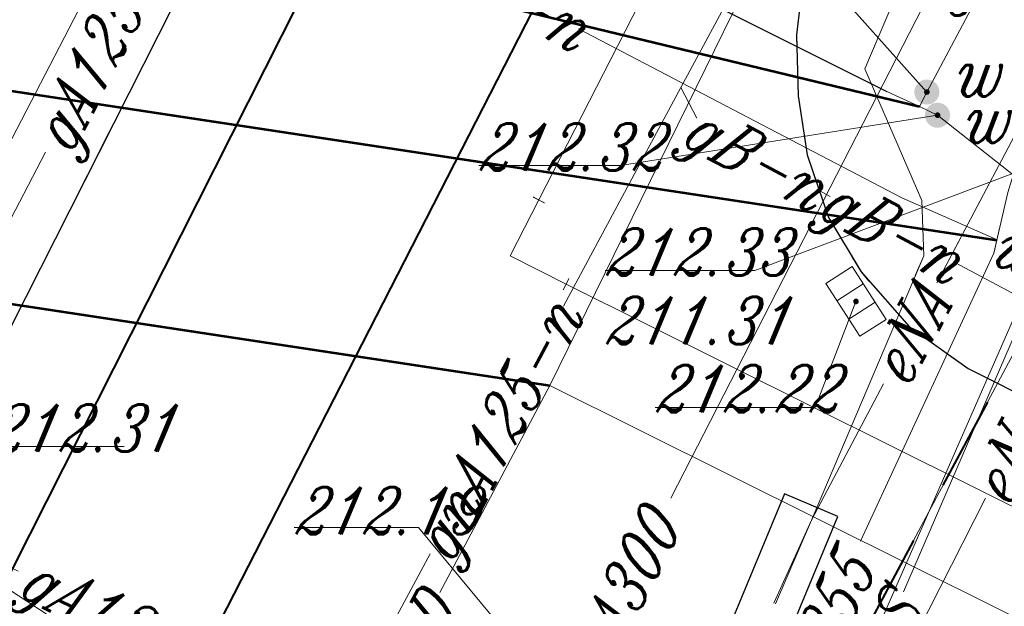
# Model space of a CAD drawing. Header units: millimetres. Extents: x -368 to -158, y 9368 to 9578.
# Tile 8 of 48: x -322 to -307, y 9508 to 9517. Entities that reach past the tile are written whole.
import ezdxf
from ezdxf.enums import TextEntityAlignment as Align

# ---------------------------------------------------------------- set-up
doc = ezdxf.new("R2010")
doc.units = ezdxf.units.MM
doc.linetypes.add('Rakowicka 531_1 wstępna wersja$0$KTCR02-500', pattern=[1.5, 1, -0.5])
doc.linetypes.add('Rakowicka 531_1 wstępna wersja$0$KTJZ01-500', pattern=[2, 1.5, -0.5])
for name, color, linetype, lineweight in [('-- CO_z', 51, 'Continuous', 9), ('Rakowicka 531_1 wstępna wersja$0$EGBD03', 250, 'Continuous', 0), ('Rakowicka 531_1 wstępna wersja$0$EPGPO_216', 7, 'Continuous', 0), ('Rakowicka 531_1 wstępna wersja$0$KTCR02', 250, 'Continuous', 0), ('Rakowicka 531_1 wstępna wersja$0$KTJZ01', 250, 'Continuous', 0), ('Rakowicka 531_1 wstępna wersja$0$KTKR01', 250, 'Continuous', 0), ('Rakowicka 531_1 wstępna wersja$0$KTTR03', 250, 'Continuous', 0), ('Rakowicka 531_1 wstępna wersja$0$SUOP03_13', 250, 'Continuous', 0), ('Rakowicka 531_1 wstępna wersja$0$SUOP03_18', 250, 'Continuous', 0), ('Rakowicka 531_1 wstępna wersja$0$SUPE_01', 250, 'Continuous', 0), ('Rakowicka 531_1 wstępna wersja$0$SUPG_01', 250, 'Continuous', 0), ('Rakowicka 531_1 wstępna wersja$0$SUPK_01', 250, 'Continuous', 0), ('Rakowicka 531_1 wstępna wersja$0$SUPW_01', 250, 'Continuous', 0), ('Rakowicka 531_1 wstępna wersja$0$SUUS05', 250, 'Continuous', 0), ('Rakowicka 531_1 wstępna wersja$0$SUUS15_05_K', 250, 'Continuous', 0), ('Rakowicka 531_1 wstępna wersja$0$SUUS15_7a_T', 250, 'Continuous', 0), ('Rakowicka 531_1 wstępna wersja$0$SUUS25_G', 250, 'Continuous', 0), ('Rakowicka 531_1 wstępna wersja$0$SUUS25_W', 250, 'Continuous', 0)]:
    doc.layers.add(name, color=color, linetype=linetype, lineweight=lineweight)
doc.layers.add('-- RAMKA', color=11, linetype='Continuous')
doc.layers.add('Rakowicka 531_1 wstępna wersja$0$-- pomoc', color=6, linetype='Continuous', lineweight=0, plot=False)
doc.layers.add('Rakowicka 531_1 wstępna wersja$0$GUPKSH', color=7, linetype='Continuous', lineweight=0, true_color=0x803300)
doc.layers.add('Rakowicka 531_1 wstępna wersja$0$GUPWSH', color=5, linetype='Continuous', lineweight=0, true_color=0x0000ff)
doc.styles.add('Rakowicka 531_1 wstępna wersja$0$Style-ITALIC_1250 I 0.20944', font='ITALIC_1250.shx', dxfattribs={"oblique": 12})

# ---------------------------------------------------------------- blocks, each defined once
blk = doc.blocks.new('Rakowicka 531_1 wstępna wersja$0$GUPKSH1')
at = {"layer": 'Rakowicka 531_1 wstępna wersja$0$GUPKSH', "linetype": 'Continuous', "lineweight": 13}
blk.add_hatch(color=36, dxfattribs=at).paths.add_polyline_path([(0, -0.45), (-0.11647, -0.43467), (-0.225, -0.38971), (-0.3182, -0.3182), (-0.38971, -0.225), (-0.43467, -0.11647), (-0.45, 0), (-0.43467, 0.11647), (-0.38971, 0.225), (-0.3182, 0.3182), (-0.225, 0.38971), (-0.11647, 0.43467), (0, 0.45), (0.11647, 0.43467), (0.225, 0.38971), (0.3182, 0.3182), (0.38971, 0.225), (0.43467, 0.11647), (0.45, 0), (0.43467, -0.11647), (0.38971, -0.225), (0.3182, -0.3182), (0.225, -0.38971), (0.11647, -0.43467)])
blk = doc.blocks.new('Rakowicka 531_1 wstępna wersja$0$GUPWSH1')
at = {"layer": 'Rakowicka 531_1 wstępna wersja$0$GUPWSH', "linetype": 'Continuous', "lineweight": 13}
blk.add_hatch(color=5, dxfattribs=at).paths.add_polyline_path([(0, -0.45), (-0.11647, -0.43467), (-0.225, -0.38971), (-0.3182, -0.3182), (-0.38971, -0.225), (-0.43467, -0.11647), (-0.45, 0), (-0.43467, 0.11647), (-0.38971, 0.225), (-0.3182, 0.3182), (-0.225, 0.38971), (-0.11647, 0.43467), (0, 0.45), (0.11647, 0.43467), (0.225, 0.38971), (0.3182, 0.3182), (0.38971, 0.225), (0.43467, 0.11647), (0.45, 0), (0.43467, -0.11647), (0.38971, -0.225), (0.3182, -0.3182), (0.225, -0.38971), (0.11647, -0.43467)])
blk = doc.blocks.new('Rakowicka 531_1 wstępna wersja$0$SUUS25')
at = {"layer": 'Rakowicka 531_1 wstępna wersja$0$SUUS25_W', "linetype": 'Continuous', "lineweight": 13}
h = blk.add_hatch(color=250, dxfattribs=at)
edge = h.paths.add_edge_path()
edge.add_arc((0, 0), 0.2, 0, 360)
blk = doc.blocks.new('Rakowicka 531_1 wstępna wersja$0$SUUS05')
at = {"layer": 'Rakowicka 531_1 wstępna wersja$0$SUUS05', "color": 250, "linetype": 'Continuous', "lineweight": 13}
for p, q in [((-0.175, -0.25), (-0.175, 0.25)), ((0.175, 0.25), (0.175, -0.25))]:
    blk.add_line(p, q, dxfattribs=at)
at = {"layer": 'Rakowicka 531_1 wstępna wersja$0$SUUS05', "color": 250, "linetype": 'Continuous', "lineweight": 13, "flags": 128}
blk.add_lwpolyline([(-0.5, -0.25), (0.5, -0.25), (0.5, 0.25), (-0.5, 0.25), (-0.5, -0.25)], close=True, dxfattribs=at)
blk = doc.blocks.new('Rakowicka 531_1 wstępna wersja')
at = {"layer": 'Rakowicka 531_1 wstępna wersja$0$-- pomoc', "color": 5, "linetype": 'Continuous', "lineweight": 53}
blk.add_lwpolyline([(7425276.106, 5549091.27), (7425281.038, 5549091.27), (7425299.59, 5549086.79)], dxfattribs=at)
at = {"layer": 'Rakowicka 531_1 wstępna wersja$0$-- pomoc', "color": 2, "linetype": 'Continuous', "lineweight": 53}
blk.add_lwpolyline([(7425279.084, 5549087.205), (7425284.016, 5549087.205), (7425300.827, 5549084.657)], dxfattribs=at)
at = {"layer": 'Rakowicka 531_1 wstępna wersja$0$-- pomoc', "color": 34, "linetype": 'Continuous', "lineweight": 53}
blk.add_lwpolyline([(7425271.957, 5549084.888), (7425276.889, 5549084.888), (7425293.7, 5549082.34)], dxfattribs=at)
at = {"layer": 'Rakowicka 531_1 wstępna wersja$0$EGBD03', "color": 96, "linetype": 'Continuous', "lineweight": 13, "flags": 128}
for points in [[(7425324.18, 5549127.474), (7425322.67, 5549124.6), (7425313.32, 5549106.49), (7425303.71, 5549087.75), (7425295.44, 5549072.28), (7425282.33, 5549080.89), (7425294.19, 5549103.78), (7425296.9, 5549108.89), (7425302.92, 5549120.41), (7425305.61, 5549125.48), (7425304.7, 5549125.97), (7425309.344, 5549134.875)], [(7425377.48, 5549032.21), (7425364.05, 5549039.31), (7425363.81, 5549038.86), (7425355.7, 5549042.97), (7425349.9, 5549045.91), (7425316.05, 5549062.26), (7425311.57, 5549064.57), (7425306.63, 5549067.13), (7425295.44, 5549072.28), (7425303.71, 5549087.75), (7425305.85, 5549086.73), (7425311.48, 5549083.92), (7425328.84, 5549075.25), (7425337.39, 5549070.98), (7425355.94, 5549061.91), (7425374.38, 5549052.81), (7425383.03, 5549048.34)], [(7425270.33, 5549075.181), (7425273.99, 5549082.32), (7425275.53, 5549084.94), (7425275.7, 5549085.21), (7425282.33, 5549080.89), (7425295.44, 5549072.28), (7425292.22, 5549065.73), (7425291.687, 5549064.654)]]:
    blk.add_lwpolyline(points, dxfattribs=at)
blk.add_lwpolyline([(7425282.33, 5549080.89), (7425275.7, 5549085.21), (7425285.34, 5549104.79), (7425285.18, 5549105.05), (7425285.01, 5549105.14), (7425286.46, 5549107.9), (7425294.19, 5549103.78), (7425282.33, 5549080.89)], close=True, dxfattribs=at)
at = {"layer": 'Rakowicka 531_1 wstępna wersja$0$EPGPO_216', "color": 8, "linetype": 'Continuous', "lineweight": 40}
for p, q in [((7425300.674, 5549082.071), (7425299.967, 5549080.748)), ((7425299.495, 5549079.866), (7425298.788, 5549078.543))]:
    blk.add_line(p, q, dxfattribs=at)
at = {"layer": 'Rakowicka 531_1 wstępna wersja$0$KTCR02', "color": 250, "linetype": 'Rakowicka 531_1 wstępna wersja$0$KTCR02-500', "lineweight": 13, "flags": 128}
blk.add_lwpolyline([(7425302.84, 5549081.09), (7425301.52, 5549082.03), (7425300.37, 5549082.61), (7425299.43, 5549083.28), (7425298.66, 5549084.15), (7425298.14, 5549085.02), (7425297.8, 5549086.02), (7425297.66, 5549086.96), (7425297.63, 5549087.93), (7425297.72, 5549088.7), (7425297.93, 5549089.59), (7425299.92, 5549093.33), (7425300.12, 5549093.67), (7425300.25, 5549093.89), (7425306.76, 5549106.35), (7425309.1, 5549105.08), (7425310.23, 5549107.29), (7425307.84, 5549108.54), (7425314.08, 5549120.54), (7425316.83, 5549125.75), (7425319.058, 5549130.029)], dxfattribs=at)
at = {"layer": 'Rakowicka 531_1 wstępna wersja$0$KTJZ01', "color": 250, "linetype": 'Rakowicka 531_1 wstępna wersja$0$KTJZ01-500', "lineweight": 13, "flags": 128}
for points in [[(7425279.295, 5549070.762), (7425283.23, 5549079.57), (7425291.92, 5549096.75), (7425295.19, 5549103.24), (7425301.9, 5549116.59), (7425307.87, 5549128.12), (7425311.018, 5549134.04)], [(7425319.058, 5549130.029), (7425316.83, 5549125.75), (7425314.08, 5549120.54), (7425307.84, 5549108.54), (7425306.76, 5549106.35), (7425300.25, 5549093.89), (7425300.12, 5549093.67), (7425299.92, 5549093.33), (7425297.93, 5549089.59), (7425297.72, 5549088.7), (7425297.63, 5549087.93), (7425297.66, 5549086.96), (7425297.8, 5549086.02), (7425298.14, 5549085.02), (7425298.66, 5549084.15), (7425299.43, 5549083.28), (7425300.37, 5549082.61), (7425301.52, 5549082.03), (7425302.84, 5549081.09)], [(7425278.24, 5549071.282), (7425278.23, 5549071.61), (7425277.77, 5549072.7), (7425277.24, 5549073.49), (7425276.35, 5549074.35), (7425275.38, 5549075.31), (7425274.88, 5549076.01), (7425274.53, 5549076.7), (7425274.3, 5549077.3), (7425274.22, 5549078.2), (7425274.28, 5549079.36), (7425274.57, 5549080.31), (7425275.76, 5549082.29), (7425276.72, 5549083.78), (7425276.72, 5549084.23), (7425276.57, 5549084.8), (7425276.49, 5549085.14), (7425275.92, 5549085.73), (7425275.76, 5549085.94), (7425275.42, 5549086.13), (7425276.78, 5549088.75), (7425277.32, 5549088.48), (7425277.73, 5549089.3), (7425277.19, 5549089.56), (7425278.66, 5549092.39), (7425279.13, 5549092.14), (7425279.5, 5549092.81), (7425279.01, 5549093.07), (7425280.49, 5549095.93), (7425280.9, 5549095.66), (7425280.99, 5549095.55), (7425281.86, 5549095.48), (7425282.55, 5549095.62), (7425283.17, 5549096.09), (7425283.62, 5549096.76), (7425285.71, 5549100.16), (7425286.69, 5549101.13), (7425287.71, 5549101.84), (7425288.44, 5549102.22), (7425289.64, 5549102.7), (7425290.46, 5549102.83), (7425291.37, 5549102.74), (7425292.23, 5549102.64), (7425293.08, 5549102.42), (7425293.72, 5549102.34), (7425294.44, 5549102.55), (7425295.19, 5549103.24), (7425291.92, 5549096.75), (7425283.23, 5549079.57), (7425279.295, 5549070.762)]]:
    blk.add_lwpolyline(points, dxfattribs=at)
at = {"layer": 'Rakowicka 531_1 wstępna wersja$0$KTKR01', "color": 250, "linetype": 'Continuous', "lineweight": 30, "flags": 128}
for points in [[(7425279.295, 5549070.762), (7425283.23, 5549079.57), (7425291.92, 5549096.75), (7425295.19, 5549103.24)], [(7425300.25, 5549093.89), (7425300.12, 5549093.67), (7425299.92, 5549093.33), (7425297.93, 5549089.59), (7425297.72, 5549088.7), (7425297.63, 5549087.93), (7425297.66, 5549086.96), (7425297.8, 5549086.02), (7425298.14, 5549085.02), (7425298.66, 5549084.15), (7425299.43, 5549083.28), (7425300.37, 5549082.61), (7425301.52, 5549082.03), (7425302.84, 5549081.09)]]:
    blk.add_lwpolyline(points, dxfattribs=at)
at = {"layer": 'Rakowicka 531_1 wstępna wersja$0$KTTR03', "color": 250, "linetype": 'Continuous', "lineweight": 40, "flags": 128}
for points in [[(7425315.643, 5549131.733), (7425288.21, 5549078.13), (7425283.522, 5549068.679)], [(7425291.831, 5549092.692), (7425284.87, 5549078.907), (7425280.544, 5549070.147)]]:
    blk.add_lwpolyline(points, dxfattribs=at)
at = {"layer": 'Rakowicka 531_1 wstępna wersja$0$SUOP03_13', "color": 1, "linetype": 'Continuous', "lineweight": 30, "flags": 128}
blk.add_lwpolyline([(7425297.44, 5549080.61), (7425295.06, 5549074.87), (7425295.91, 5549074.51), (7425298.29, 5549080.25), (7425297.44, 5549080.61)], close=True, dxfattribs=at)
at = {"layer": 'Rakowicka 531_1 wstępna wersja$0$SUOP03_18', "color": 5, "linetype": 'Continuous', "lineweight": 30, "flags": 128}
blk.add_lwpolyline([(7425288.53, 5549092.3), (7425299.07, 5549087.03)], dxfattribs=at)
at = {"layer": 'Rakowicka 531_1 wstępna wersja$0$SUPE_01', "color": 1, "linetype": 'Continuous', "lineweight": 13}
blk.add_line((7425299.928, 5549084.087), (7425300.24, 5549084.679), dxfattribs=at)
at = {"layer": 'Rakowicka 531_1 wstępna wersja$0$SUPE_01', "color": 1, "linetype": 'Continuous', "lineweight": 13, "flags": 128}
for points in [[(7425306.863, 5549101.587), (7425306.58, 5549101.04), (7425305.95, 5549099.77), (7425305.3, 5549098.41), (7425304.57, 5549097.12), (7425302.24, 5549092.93), (7425302.39, 5549091.78), (7425303.55, 5549088.88), (7425303.43, 5549088.51), (7425303.13, 5549088.06), (7425298.24, 5549076.891)], [(7425299.336, 5549079.047), (7425303.23, 5549088.06), (7425303.58, 5549088.52), (7425303.68, 5549088.93), (7425302.58, 5549091.79), (7425302.37, 5549092.92), (7425304.025, 5549095.845)], [(7425299.266, 5549088.68), (7425298.72, 5549087.39), (7425299.63, 5549085.29), (7425299.66, 5549084.41), (7425297.87, 5549080.19)], [(7425299.869, 5549083.977), (7425301.65, 5549087.35)], [(7425299.525, 5549084.092), (7425299.66, 5549084.41), (7425299.63, 5549085.29)], [(7425297.87, 5549080.19), (7425299.02, 5549082.367)], [(7425300.643, 5549080.543), (7425297.39, 5549074.13), (7425296.063, 5549072.997)], [(7425297.269, 5549078.869), (7425297.87, 5549080.19)], [(7425297.297, 5549078.857), (7425297.87, 5549080.19)]]:
    blk.add_lwpolyline(points, dxfattribs=at)
at = {"layer": 'Rakowicka 531_1 wstępna wersja$0$SUPG_01', "color": 52, "linetype": 'Continuous', "lineweight": 13}
blk.add_line((7425300.784, 5549084.466), (7425300.87, 5549084.849), dxfattribs=at)
at = {"layer": 'Rakowicka 531_1 wstępna wersja$0$SUPG_01', "color": 52, "linetype": 'Continuous', "lineweight": 13, "flags": 128}
for points in [[(7425307.494, 5549109.816), (7425299.63, 5549094.22), (7425295.79, 5549087.09), (7425293.917, 5549083.607)], [(7425301.799, 5549092.756), (7425300.83, 5549090.96), (7425299.75, 5549088.59), (7425295.63, 5549080.544)], [(7425303.038, 5549091.055), (7425302.41, 5549089.65), (7425301.63, 5549087.46), (7425301, 5549085.42), (7425300.78, 5549084.45), (7425298.652, 5549079.857)], [(7425295.79, 5549087.09), (7425296.044, 5549086.605)], [(7425285.659, 5549086.059), (7425282.82, 5549080.61), (7425283.07, 5549080.38), (7425283.53, 5549080.57), (7425283.62, 5549080.16), (7425285.223, 5549079.38)], [(7425297.98, 5549085.457), (7425298.17, 5549085.356)], [(7425300.156, 5549084.3), (7425308, 5549080.13), (7425310.326, 5549078.936)], [(7425291.793, 5549079.657), (7425290.24, 5549076.77)]]:
    blk.add_lwpolyline(points, dxfattribs=at)
at = {"layer": 'Rakowicka 531_1 wstępna wersja$0$SUPK_01', "color": 36, "linetype": 'Continuous', "lineweight": 13, "flags": 128}
for points in [[(7425299.24, 5549093.636), (7425293.7, 5549082.34), (7425291.944, 5549079.038)], [(7425293.7, 5549082.34), (7425309.551, 5549074.437)]]:
    blk.add_lwpolyline(points, dxfattribs=at)
at = {"layer": 'Rakowicka 531_1 wstępna wersja$0$SUPW_01', "color": 5, "linetype": 'Continuous', "lineweight": 13, "flags": 128}
for points in [[(7425302.78, 5549092.794), (7425299.71, 5549087.02), (7425299.59, 5549086.79)], [(7425299.59, 5549086.79), (7425299.07, 5549087.03), (7425293.76, 5549089.685)], [(7425294.155, 5549088.027), (7425299.31, 5549085.33)], [(7425299.59, 5549086.79), (7425299.88, 5549086.65), (7425304.38, 5549083.1), (7425305.058, 5549082.472)], [(7425299.31, 5549085.33), (7425300.818, 5549084.667)]]:
    blk.add_lwpolyline(points, dxfattribs=at)
at = {"layer": 'Rakowicka 531_1 wstępna wersja$0$SUUS15_05_K', "color": 36, "linetype": 'Continuous', "lineweight": 13, "flags": 128}
for points in [[(7425298.58, 5549083.68), (7425297.931, 5549081.991), (7425295.38, 5549081.991)], [(7425294.62, 5549076.44), (7425291.603, 5549080.073), (7425289.625, 5549080.073)]]:
    blk.add_lwpolyline(points, dxfattribs=at)
at = {"layer": 'Rakowicka 531_1 wstępna wersja$0$SUUS15_7a_T', "color": 30, "linetype": 'Continuous', "lineweight": 13, "flags": 128}
blk.add_lwpolyline([(7425301.77, 5549085.98), (7425296.965, 5549084.173), (7425294.582, 5549084.173)], dxfattribs=at)
at = {"layer": 'Rakowicka 531_1 wstępna wersja$0$SUUS25_G', "color": 250, "linetype": 'Continuous', "lineweight": 13, "flags": 128}
blk.add_lwpolyline([(7425283.53, 5549080.57), (7425284.789, 5549081.367), (7425286.916, 5549081.367)], dxfattribs=at)
at = {"layer": 'Rakowicka 531_1 wstępna wersja$0$SUUS25_W', "color": 5, "linetype": 'Continuous', "lineweight": 13, "flags": 128}
for points in [[(7425299.71, 5549087.02), (7425297.19, 5549089.84), (7425294.661, 5549089.84)], [(7425299.88, 5549086.65), (7425294.824, 5549085.847), (7425292.567, 5549085.847)]]:
    blk.add_lwpolyline(points, dxfattribs=at)
at = {"layer": 'Rakowicka 531_1 wstępna wersja$0$SUUS05', "color": 250, "linetype": 'Continuous', "lineweight": 13, "rotation": 302.735010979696}
blk.add_blockref('Rakowicka 531_1 wstępna wersja$0$SUUS05', (7425298.58, 5549083.68), dxfattribs=at)
at = {"layer": 'Rakowicka 531_1 wstępna wersja$0$SUUS15_05_K', "color": 36, "linetype": 'Continuous', "lineweight": 13, "xscale": 0.1, "yscale": 0.1, "zscale": 0.1}
blk.add_blockref('Rakowicka 531_1 wstępna wersja$0$GUPKSH1', (7425298.58, 5549083.68), dxfattribs=at)
at = {"layer": 'Rakowicka 531_1 wstępna wersja$0$SUUS25_W', "color": 250, "linetype": 'Continuous', "lineweight": 13}
for p, rotation in [((7425299.71, 5549087.02), 56.46931660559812), ((7425299.88, 5549086.65), 58.05504064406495)]:
    blk.add_blockref('Rakowicka 531_1 wstępna wersja$0$SUUS25', p, dxfattribs=dict(at, rotation=rotation))
at = {"layer": 'Rakowicka 531_1 wstępna wersja$0$SUUS25_W', "color": 5, "linetype": 'Continuous', "lineweight": 13, "xscale": 0.1, "yscale": 0.1, "zscale": 0.1}
for p in [(7425299.71, 5549087.02), (7425299.88, 5549086.65)]:
    blk.add_blockref('Rakowicka 531_1 wstępna wersja$0$GUPWSH1', p, dxfattribs=at)
at = {"layer": 'Rakowicka 531_1 wstępna wersja$0$SUPE_01', "color": 1, "linetype": 'Continuous', "lineweight": 13, "style": 'Rakowicka 531_1 wstępna wersja$0$Style-ITALIC_1250 I 0.20944', "oblique": 12, "width": 0.8}
for s, rotation, p in [('eNA', 62.1689, (7425299.444, 5549083.172)), ('eN', 63.1033, (7425300.936, 5549081.033)), ('eS', 66.6334, (7425299.148, 5549078.497))]:
    blk.add_text(s, height=0.75, rotation=rotation, dxfattribs=at).set_placement(p, align=Align.MIDDLE_CENTER)
at = {"layer": 'Rakowicka 531_1 wstępna wersja$0$SUPG_01', "color": 250, "linetype": 'Continuous', "lineweight": 13, "style": 'Rakowicka 531_1 wstępna wersja$0$Style-ITALIC_1250 I 0.20944', "oblique": 12, "width": 0.8}
for s, rotation, p in [('gA125', 62.4789, (7425286.331, 5549087.349)), ('gB-n', 332.0052, (7425296.987, 5549085.984)), ('gB-n', 332.0052, (7425299.163, 5549084.828)), ('gnA125-n', 61.729, (7425292.858, 5549081.63)), ('gA300', 62.8812, (7425294.887, 5549079.095)), ('gA125', 334.0458, (7425286.543, 5549078.765)), ('gn355', 65.1375, (7425298.016, 5549078.378))]:
    blk.add_text(s, height=0.75, rotation=rotation, dxfattribs=at).set_placement(p, align=Align.MIDDLE_CENTER)
at = {"layer": 'Rakowicka 531_1 wstępna wersja$0$SUPK_01', "color": 36, "linetype": 'Continuous', "lineweight": 13, "style": 'Rakowicka 531_1 wstępna wersja$0$Style-ITALIC_1250 I 0.20944', "oblique": 12, "width": 0.8}
blk.add_text('koD', height=0.75, rotation=61.9942, dxfattribs=at).set_placement((7425291.578, 5549078.252), align=Align.MIDDLE_CENTER)
at = {"layer": 'Rakowicka 531_1 wstępna wersja$0$SUPW_01', "color": 5, "linetype": 'Continuous', "lineweight": 13, "style": 'Rakowicka 531_1 wstępna wersja$0$Style-ITALIC_1250 I 0.20944', "oblique": 12, "width": 0.8}
for s, rotation, p in [('wo100-n', 332.3843, (7425292.441, 5549088.923)), ('wo', 336.2581, (7425301.378, 5549084.421))]:
    blk.add_text(s, height=0.75, rotation=rotation, dxfattribs=at).set_placement(p, align=Align.MIDDLE_CENTER)
at = {"layer": 'Rakowicka 531_1 wstępna wersja$0$SUUS15_05_K', "color": 36, "linetype": 'Continuous', "lineweight": 13, "char_height": 0.75, "attachment_point": 7, "rotation": 359.9998, "line_spacing_factor": 0.6, "style": 'Rakowicka 531_1 wstępna wersja$0$Style-ITALIC_1250 I 0.20944'}
for s, insert in [('\\H1x;\\W0.8;212.22', (7425295.38, 5549081.914)), ('\\H1x;\\W0.8;212.19', (7425289.628, 5549079.967))]:
    blk.add_mtext(s, dxfattribs=dict(at, insert=insert))
at = {"layer": 'Rakowicka 531_1 wstępna wersja$0$SUUS15_7a_T', "color": 30, "linetype": 'Continuous', "lineweight": 13, "char_height": 0.75, "attachment_point": 7, "rotation": 359.9998, "line_spacing_factor": 0.6, "style": 'Rakowicka 531_1 wstępna wersja$0$Style-ITALIC_1250 I 0.20944'}
for s, insert in [('\\H1x;\\W0.8;212.33', (7425294.582, 5549084.096)), ('\\H1x;\\W0.8;211.31', (7425294.582, 5549083.001))]:
    blk.add_mtext(s, dxfattribs=dict(at, insert=insert))
at = {"layer": 'Rakowicka 531_1 wstępna wersja$0$SUUS25_G', "color": 250, "linetype": 'Continuous', "lineweight": 13, "char_height": 0.75, "attachment_point": 7, "rotation": 359.9998, "line_spacing_factor": 0.6, "style": 'Rakowicka 531_1 wstępna wersja$0$Style-ITALIC_1250 I 0.20944'}
for s, insert in [('\\H1x;\\W0.8;g', (7425300.103, 5549088.241)), ('\\H1x;\\W0.8;212.31', (7425284.789, 5549081.289))]:
    blk.add_mtext(s, dxfattribs=dict(at, insert=insert))
at = {"layer": 'Rakowicka 531_1 wstępna wersja$0$SUUS25_W', "color": 250, "linetype": 'Continuous', "lineweight": 13, "char_height": 0.75, "attachment_point": 7, "rotation": 359.9998, "line_spacing_factor": 0.6, "style": 'Rakowicka 531_1 wstępna wersja$0$Style-ITALIC_1250 I 0.20944'}
for insert in [(7425300.13, 5549086.95), (7425300.27, 5549086.21)]:
    blk.add_mtext('\\H1x;\\W0.8;w', dxfattribs=dict(at, insert=insert))
at = {"layer": 'Rakowicka 531_1 wstępna wersja$0$SUUS25_W', "color": 5, "linetype": 'Continuous', "lineweight": 13, "insert": (7425292.567, 5549085.77), "char_height": 0.75, "attachment_point": 7, "rotation": 359.9998, "line_spacing_factor": 0.6, "style": 'Rakowicka 531_1 wstępna wersja$0$Style-ITALIC_1250 I 0.20944'}
blk.add_mtext('\\H1x;\\W0.8;212.32', dxfattribs=at)
blk = doc.blocks.new('-- 5012_SX_110_280')
at = {"color": 11, "linetype": 'Continuous'}
blk.add_line((0, 0.1), (0, -0.1), dxfattribs=at)
blk = doc.blocks.new('-- 2500r_32-200')
at = {"color": 11}
for p, q in [((1, -0.1), (1, 0.1)), ((0.1, -1), (-0.1, -1))]:
    blk.add_line(p, q, dxfattribs=at)
at = {"lineweight": -2, "ltscale": 2}
blk.add_lwpolyline([(0, -1), (0, 0), (1, 0)], dxfattribs=at)

msp = doc.modelspace()

# ---------------------------------------------------------------- linework, layer by layer
at = {"layer": '-- CO_z'}
for points in [[(-314.564, 9513.598), (-301.392, 9539.348)], [(-258.815, 9486.016), (-267.645, 9490.414), (-268.183, 9490.537), (-268.518, 9490.653), (-313.673, 9513.142)]]:
    msp.add_lwpolyline(points, dxfattribs=at)

# ---------------------------------------------------------------- block references
at = {"layer": '-- CO_z', "rotation": 62.90983628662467}
msp.add_blockref('-- 2500r_32-200', (-314.564, 9513.598), dxfattribs=at)
at = {"layer": '-- CO_z', "zscale": 2}
for p, rotation in [((-314.108, 9514.488), 62.90983575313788), ((-313.673, 9513.142), 332.9098362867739)]:
    msp.add_blockref('-- 5012_SX_110_280', p, dxfattribs=dict(at, rotation=rotation))
at = {"layer": '-- RAMKA'}
msp.add_blockref('Rakowicka 531_1 wstępna wersja', (-7425607.631, -5539570.812), dxfattribs=at)

doc.saveas('drawing.dxf')
